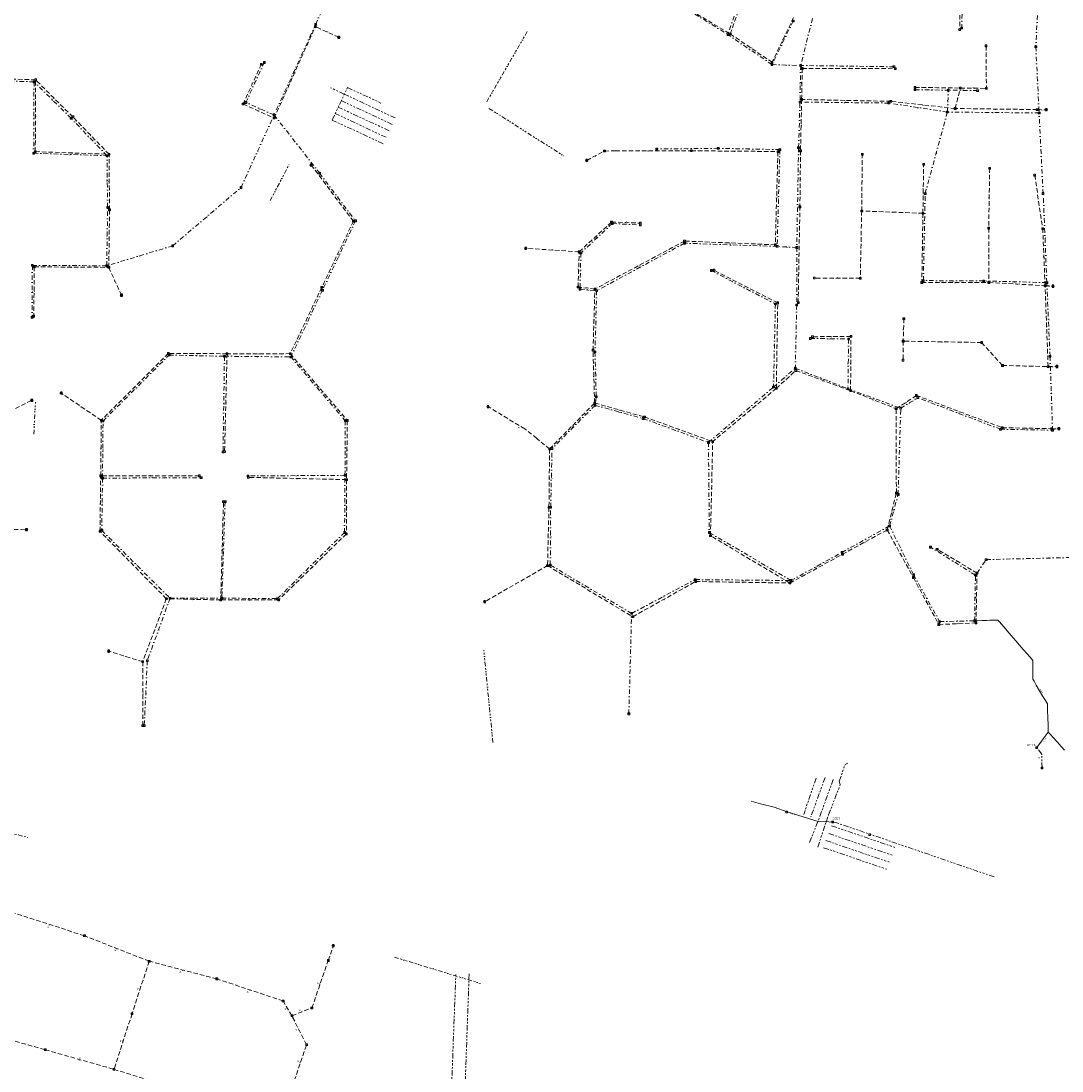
# Model space of a CAD drawing. Extents: x 149823 to 156818, y 468751 to 475536.
# Tile 16 of 27: x 153429 to 154013, y 472647 to 473236. Entities that reach past the tile are written whole.
import ezdxf
from ezdxf.enums import TextEntityAlignment as Align
from ezdxf.lldxf.tags import DXFTag

# ---------------------------------------------------------------- set-up
doc = ezdxf.new("R2010")
doc.units = 0
doc.header["$LTSCALE"] = 0.5
for name, pattern in [('RI-DRAINAGE-SO', [19.2, 6, -1.8, 1.8, -1.8, 2.4, -1.8, 1.8, -1.8]), ('RI-DWA-SO', [11, 5, -3, 0, -3]), ('RI-GWA-SO', [18.45, 6, -1.8, 1.75, -1.8, 1.75, -1.8, 1.75, -1.8]), ('RI-HWA-SO', [7.4, 5, -2.4]), ('RI-OVERIG-SO', [17, 5, -2, 2, -2, 0, -2, 2, -2])]:
    doc.linetypes.add(name, pattern=pattern)
doc.layers.get('0').update_dxf_attribs({"linetype": 'CONTINUOUS'})
for name, color, linetype, lineweight in [('B-OI-RI-DRAINAGE-G', 91, 'RI-DRAINAGE-SO', 18), ('B-OI-RI-DWA-G', 42, 'RI-DWA-SO', 18), ('B-OI-RI-DWA_RIOOLPUT-S-250', 42, 'CONTINUOUS', 18), ('B-OI-RI-GWA-G', 11, 'RI-GWA-SO', 18), ('B-OI-RI-HWA-G', 151, 'RI-HWA-SO', 18), ('B-OI-RI-HWA_RIOOLPUT-S-250', 151, 'CONTINUOUS', 18), ('B-OI-RI-OVERIG_DUIKER-G', 171, 'RI-OVERIG-SO', 18), ('B-OI-RI-OVERIG_STROMINGSRICHTING-T70', 252, 'CONTINUOUS', 70), ('B-OI-RI-PERSLEIDING-G', 210, 'RI-PERS-SO', 18), ('B-OI-RI-PERSLEIDING-T30', 210, 'CONTINUOUS', 35), ('B-OI-RI-PERSLEIDING_PUTNUMMER-T50', 210, 'CONTINUOUS', 50), ('B-OI-RI-PERSLEIDING_RIOOLPUT_POMPPUT-S-250', 210, 'CONTINUOUS', 18)]:
    doc.layers.add(name, color=color, linetype=linetype, lineweight=lineweight)
doc.layers.add('UITLAAT', color=151, linetype='CONTINUOUS')
doc.styles.add('NLCS-ISO', font='NLCS-ISO.ttf')
doc.styles.add('NLCS-ISO-M250-T30', font='NLCS-ISO.ttf', dxfattribs={"height": 0.75})
doc.styles.add('NLCS-ISO-M250-T50', font='NLCS-ISO.ttf', dxfattribs={"height": 1.25})
doc.styles.add('NLCS-ISO-M250-T70', font='NLCS-ISO.ttf', dxfattribs={"height": 1.75})
tags = doc.linetypes.add('RI-PERS-SO', pattern='A,7,-2,["P",Standard,S=1.8,R=0,X=-0.5,Y=-0.9],-2,7,-2,[102,NLCS.SHX,S=1,R=180,X=0,Y=0],-2', length=22).pattern_tags.tags
tags[6] = DXFTag(74, 10)

# ---------------------------------------------------------------- blocks, each defined once
blk = doc.blocks.new('SRI-PUT_INSPECTIE-SO')
at = {"flags": 128}
blk.add_lwpolyline([(-2, -2), (2, -2), (2, 2), (-2, 2)], close=True, dxfattribs=at)
blk.add_circle((0, 0), 2)
at = {"style": 'NLCS-ISO'}
blk.add_text('I', height=2.5, dxfattribs=at).set_placement((0, 0), align=Align.MIDDLE_CENTER)
blk = doc.blocks.new('B-SRI-PUT_POMPPUT-SO')
for p, q in [((-1.7, -1), (0, 2)), ((0, 2), (1.7, -1)), ((1.7, -1), (-1.7, -1))]:
    blk.add_line(p, q)
blk.add_lwpolyline([(-2, -2), (2, -2), (2, 2), (-2, 2)], close=True)
blk.add_circle((0, 0), 2)

msp = doc.modelspace()

# ---------------------------------------------------------------- linework, layer by layer
at = {"layer": 'B-OI-RI-DRAINAGE-G'}
for points in [[(153610.53, 473195.16), (153602.85, 473198.74)], [(153603.77, 473180.66), (153612.37, 473198.95), (153631.13, 473190.13)], [(153639.18, 473181.8), (153610.53, 473195.16)], [(153637.47, 473178.19), (153608.87, 473191.52)], [(153634.05, 473170.95), (153605.47, 473184.29)], [(153635.76, 473174.57), (153607.17, 473187.91)], [(153632.34, 473167.34), (153603.77, 473180.66)], [(153880.66, 472786.96), (153882.12, 472790.97), (153888.62, 472808), (153888.1, 472809.78), (153891.31, 472819.17), (153892.9, 472819.89)], [(153875.08, 472811.57), (153868.16, 472791.19)], [(153880.15, 472811.9), (153872.11, 472789.85)], [(153884.72, 472810.86), (153876.6, 472788.46)], [(153871.39, 472775.47), (153876.6, 472788.46)], [(153876.01, 472772.8), (153880.66, 472786.96)], [(153883.79, 472784.86), (153919.4, 472772.68)], [(153974.9, 472756.17), (153886.7, 472786.51), (153884.35, 472786.94)], [(153882.2, 472780.51), (153917.9, 472768.3)], [(153879.3, 472772.56), (153915.17, 472760.3)], [(153880.61, 472776.57), (153916.53, 472764.28)], [(153645.63, 472533.5), (153656.98, 472570.39), (153655.1, 472574.72), (153664.22, 472601.5), (153670.25, 472625.54), (153673.15, 472701.89)], [(153680.58, 472701.81), (153677.8, 472624.84), (153670.61, 472600.41), (153649.56, 472532.26)]]:
    msp.add_lwpolyline(points, dxfattribs=at)
at = {"layer": 'B-OI-RI-DWA-G'}
for points in [[(153594.54, 473234.36), (153607.09, 473261.5)], [(153838.02, 473265.51), (153825.67, 473228.57)], [(153957.23, 473256.86), (153956.72, 473232.26)], [(153999.96, 473256.12), (153998.26, 473221.76)], [(153797.64, 473245.99), (153825.67, 473228.57)], [(153873.05, 473237.62), (153866.46, 473211.27)], [(153594.54, 473234.36), (153571.21, 473183.53)], [(153862.28, 473236.18), (153850.33, 473211.74)], [(153850.33, 473211.74), (153825.67, 473228.57)], [(153998.26, 473221.76), (154000.12, 473184.6)], [(153555.37, 473190.49), (153565.74, 473212.94)], [(153850.33, 473211.74), (153866.45, 473211.23)], [(153866.45, 473211.23), (153866.07, 473190.72)], [(153918.65, 473210.52), (153866.45, 473211.23)], [(153436.65, 473202.03), (153403.92, 473203.32)], [(153436.65, 473202.03), (153436.43, 473162.03)], [(153457.43, 473181.65), (153436.65, 473202.03)], [(153930.53, 473197.67), (153949.27, 473197.4)], [(153948.67, 473185.14), (153949.27, 473197.4)], [(153965.57, 473197.17), (153949.27, 473197.4)], [(153571.21, 473183.53), (153555.37, 473190.49)], [(153865.25, 473165.19), (153866.07, 473190.72)], [(153915.88, 473190.17), (153866.07, 473190.72)], [(153948.67, 473185.14), (153915.88, 473190.17)], [(153552.73, 473142.84), (153571.21, 473183.53)], [(153571.21, 473183.53), (153596.74, 473150.88)], [(153936.23, 473139.38), (153948.67, 473185.14)], [(154000.12, 473184.6), (153948.67, 473185.14)], [(154002.33, 473139.46), (154000.12, 473184.6)], [(153477.55, 473160.65), (153457.43, 473181.65)], [(153436.43, 473162.03), (153477.55, 473160.65)], [(153477.91, 473131.7), (153477.55, 473160.65)], [(153820.17, 473164.78), (153785.74, 473164.4)], [(153854.77, 473164.08), (153820.17, 473164.78)], [(153854.77, 473164.08), (153853.28, 473109.78)], [(153865.25, 473165.19), (153864.26, 473109.18)], [(153596.74, 473150.88), (153616.9, 473124.11)], [(153514.37, 473110.08), (153552.73, 473142.84)], [(153935.22, 473090.6), (153936.23, 473139.38)], [(154004.41, 473089.48), (154002.41, 473139.42)], [(153477.4, 473098.91), (153477.91, 473131.7)], [(153616.9, 473124.11), (153598.34, 473085.17)], [(153760.8, 473122.62), (153743.22, 473106.03)], [(153760.8, 473122.62), (153776.6, 473121.76)], [(153514.37, 473110.08), (153477.4, 473098.91)], [(153801.28, 473111.56), (153752.04, 473084.9)], [(153853.28, 473109.78), (153801.28, 473111.56)], [(153864.26, 473109.18), (153853.28, 473109.78)], [(153864.26, 473109.18), (153864.21, 473076.95)], [(153743.22, 473106.03), (153742.72, 473085.79)], [(153435.71, 473099.13), (153435.61, 473069.94)], [(153435.71, 473099.13), (153477.4, 473098.91)], [(153816.3, 473096.28), (153852.27, 473077.44)], [(153968.97, 473090.39), (153935.22, 473090.6)], [(154004.41, 473089.48), (153968.97, 473090.39)], [(154006.23, 473048.14), (154004.41, 473089.48)], [(153598.34, 473085.17), (153580.62, 473047.79)], [(153742.72, 473085.79), (153752.04, 473084.9)], [(153752.04, 473084.9), (153751.11, 473050.5)], [(153852.27, 473077.44), (153851.2, 473030.88)], [(153864.21, 473076.95), (153863.43, 473041.54)], [(153871.86, 473058.12), (153893.34, 473057.89)], [(153893.34, 473057.89), (153892.93, 473029.94)], [(153475.35, 473011.83), (153512.39, 473048.85)], [(153512.39, 473048.85), (153543.4, 473048.17)], [(153543.4, 473048.17), (153542.61, 472994.43)], [(153543.4, 473048.17), (153580.62, 473047.79)], [(153751.11, 473050.58), (153751.87, 473025.52)], [(154006.23, 473048.14), (154007.63, 473006.7)], [(153580.62, 473047.79), (153611.12, 473012.01)], [(153851.2, 473030.88), (153863.43, 473041.54)], [(153863.43, 473041.54), (153892.93, 473029.94)], [(153814.74, 472999.82), (153851.2, 473030.88)], [(153751.87, 473025.52), (153751.18, 473020.63)], [(153892.93, 473029.94), (153922.53, 473019.03)], [(153922.53, 473019.03), (153932.11, 473024.89)], [(153978.47, 473007.24), (153932.11, 473024.89)], [(153751.18, 473020.63), (153727.08, 472996.42)], [(153751.18, 473020.63), (153778.17, 473013.28)], [(153921.07, 472970.66), (153922.53, 473019.03)], [(153778.17, 473013.28), (153814.74, 472999.82)], [(153475.02, 472979.82), (153475.35, 473011.83)], [(153611.12, 473012.01), (153610.97, 472981.4)], [(153978.47, 473007.24), (154007.63, 473006.7)], [(153726.29, 472963.47), (153727.08, 472996.42)], [(153814.74, 472999.82), (153815.23, 472949.32)], [(153475.02, 472979.82), (153474.64, 472950.48)], [(153475.02, 472979.82), (153530.34, 472980.07)], [(153610.97, 472981.4), (153556.55, 472981.02)], [(153610.75, 472949.32), (153610.97, 472981.4)], [(153543.78, 472966.56), (153541.91, 472912.55)], [(153916.25, 472953.03), (153921.07, 472970.66)], [(153726.07, 472931.08), (153726.29, 472963.47)], [(153474.64, 472950.48), (153512.91, 472912.44)], [(153573.03, 472912.21), (153610.75, 472949.32)], [(153861.02, 472922.39), (153815.23, 472949.32)], [(153889.55, 472938.15), (153916.25, 472953.03)], [(153916.25, 472953.03), (153929.79, 472925.61)], [(153861.02, 472922.39), (153889.55, 472938.15)], [(153964.42, 472925.47), (153939.22, 472941.11)], [(153771.66, 472903.95), (153726.07, 472931.08)], [(153965.31, 472926.57), (153970.46, 472934.13)], [(153970.46, 472934.13), (154040.72, 472935.84)], [(153929.79, 472925.61), (153944.32, 472899.32)], [(153963.96, 472899.8), (153964.42, 472925.47)], [(153964.42, 472925.47), (153965.31, 472926.57)], [(153771.66, 472903.95), (153807.32, 472922.91)], [(153807.32, 472922.91), (153861.02, 472922.39)], [(153512.91, 472912.44), (153500.13, 472877.41)], [(153512.91, 472912.44), (153541.91, 472912.55)], [(153541.91, 472912.55), (153573.03, 472912.21)], [(153770.12, 472847.64), (153771.66, 472903.95)], [(153944.32, 472899.34), (153963.96, 472899.8)], [(153500.13, 472877.41), (153498.46, 472840.94)]]:
    msp.add_lwpolyline(points, dxfattribs=at)
at = {"layer": 'B-OI-RI-GWA-G'}
msp.add_lwpolyline([(154001.74, 472817.25), (154001.64, 472825.03), (153998.73, 472828.62)], dxfattribs=at)
at = {"layer": 'B-OI-RI-HWA-G'}
for points in [[(153826.99, 473228.92), (153839.94, 473266.21)], [(153955.93, 473258.05), (153955.61, 473231.37)], [(153798.81, 473245.63), (153826.99, 473228.92)], [(153862.45, 473238.11), (153850.37, 473213.03)], [(153571.24, 473181.73), (153594.37, 473233)], [(153607.55, 473227.05), (153594.37, 473233)], [(153826.99, 473228.92), (153850.37, 473213.03)], [(153970.38, 473222.23), (153970.55, 473198.4)], [(153564.12, 473211.94), (153553.89, 473189.64)], [(153867.33, 473209.53), (153866.98, 473192.17)], [(153867.33, 473209.53), (153919.48, 473209.45)], [(153437.54, 473203.17), (153404.49, 473204.32)], [(153437.36, 473162.94), (153437.54, 473203.17)], [(153458.4, 473182.45), (153437.54, 473203.17)], [(153930.55, 473198.97), (153956, 473198.6)], [(153953.08, 473187.11), (153956, 473198.6)], [(153956, 473198.6), (153970.55, 473198.4)], [(153553.89, 473189.64), (153571.24, 473181.73)], [(153867.01, 473192.18), (153866.36, 473163.39)], [(153917, 473191.15), (153866.98, 473192.17)], [(153953.08, 473187.11), (153917, 473191.15)], [(153999.01, 473186.5), (153953.08, 473187.11)], [(153999.01, 473186.5), (154004.1, 473186.4)], [(153478.69, 473161.45), (153458.4, 473182.45)], [(153437.36, 473162.94), (153478.69, 473161.45)], [(153478.98, 473130.28), (153478.69, 473161.45)], [(153746.51, 473157.99), (153756.55, 473163.35)], [(153756.44, 473163.26), (153762.65, 473163.36), (153805.12, 473163.41)], [(153805.12, 473163.41), (153853.63, 473162.98)], [(153853.69, 473162.91), (153852.21, 473110.68)], [(153866.36, 473163.46), (153866.01, 473131.95)], [(153900.64, 473129.66), (153901.01, 473161.41)], [(153592, 473155.4), (153615.69, 473123.91)], [(153934.98, 473128.34), (153935.39, 473155.8)], [(153972.43, 473153.6), (153971.86, 473119.99)], [(153997.64, 473149.71), (154002.16, 473119.76)], [(153478.57, 473098.01), (153478.98, 473130.28)], [(153865.02, 473078.04), (153866.01, 473132.06)], [(153900.64, 473129.66), (153899.87, 473091.75)], [(153934.98, 473128.34), (153900.64, 473129.66)], [(153934.98, 473128.34), (153934.36, 473089.53)], [(153615.69, 473123.91), (153597.98, 473086.83)], [(153742.25, 473106.76), (153760.41, 473123.43)], [(153760.41, 473123.43), (153776.55, 473122.81)], [(153971.86, 473119.99), (153971.95, 473089.56)], [(154003.45, 473087.74), (154002.16, 473119.76)], [(153801.34, 473112.77), (153751.08, 473085.85)], [(153852.21, 473110.68), (153801.34, 473112.77)], [(153742.25, 473106.76), (153712.3, 473108.7)], [(153741.65, 473086.96), (153742.25, 473106.76)], [(153436.81, 473098.32), (153436.49, 473070.62)], [(153436.81, 473098.32), (153478.57, 473098.01)], [(153478.57, 473098.01), (153485.7, 473082.4)], [(153853.58, 473078.12), (153817.79, 473096.44)], [(153899.83, 473091.9), (153874.02, 473092.01)], [(153934.36, 473089.53), (153971.95, 473089.56)], [(153971.95, 473089.56), (154003.45, 473087.74)], [(153597.98, 473086.83), (153580.32, 473049.62)], [(153751.08, 473085.85), (153741.65, 473086.96)], [(153750.04, 473051.6), (153751.08, 473085.85)], [(154003.45, 473087.74), (154007.9, 473087.5)], [(154005.18, 473042.37), (154003.45, 473087.74)], [(153852.8, 473030.15), (153853.58, 473078.12)], [(153924.29, 473069.29), (153923.92, 473056.63)], [(153894.6, 473059.29), (153873.1, 473059.12)], [(153894.42, 473028.83), (153894.63, 473059.31)], [(153923.92, 473056.63), (153923.83, 473045.84)], [(153967.9, 473055.89), (153923.92, 473056.63)], [(153967.9, 473055.89), (153979.59, 473042.98)], [(153511.88, 473049.8), (153474.34, 473012.25)], [(153544.88, 473049.59), (153511.88, 473049.8)], [(153544.88, 473049.59), (153543.49, 472994.69)], [(153580.32, 473049.62), (153544.88, 473049.59)], [(153580.32, 473049.62), (153612.29, 473012.11)], [(153750.9, 473021.91), (153750.04, 473051.6)], [(153979.59, 473042.98), (154005.18, 473042.37)], [(154005.18, 473042.37), (154010.1, 473042.4)], [(153852.79, 473030.15), (153863.72, 473040.17)], [(153863.72, 473040.18), (153894.42, 473028.83)], [(153474.34, 473012.25), (153451.9, 473027.5)], [(153852.79, 473030.15), (153817.12, 473000.32)], [(153894.42, 473028.83), (153919.96, 473018.75)], [(153919.94, 473018.75), (153931.36, 473026.2)], [(153931.3, 473026.2), (153979.47, 473008.07)], [(153419.69, 473015.46), (153435.4, 473023.5)], [(153725.67, 472996.17), (153722.86, 472998.4), (153718.54, 473002.11), (153711.73, 473007.41), (153691.16, 473019.95)], [(153725.67, 472996.17), (153750.9, 473021.91)], [(153750.97, 473021.88), (153778.87, 473014.16)], [(153920.08, 472971.46), (153919.96, 473018.75)], [(153778.89, 473014.15), (153817.12, 473000.32)], [(153474.01, 472981.1), (153474.34, 473012.25)], [(153612.29, 473012.11), (153611.87, 472978.99)], [(153979.47, 473008.07), (154007.17, 473007.55)], [(154007.17, 473007.55), (154011.2, 473007.5)], [(153725.67, 472996.17), (153725.32, 472963.47)], [(153815.87, 472947.53), (153817.12, 473000.32)], [(153473.63, 472949.95), (153474.01, 472981.1)], [(153529.26, 472981.09), (153474.01, 472981.1)], [(153611.87, 472978.99), (153556.81, 472980.24)], [(153611.87, 472978.99), (153611.73, 472948.53)], [(153914.96, 472950.78), (153920.08, 472971.46)], [(153541.32, 472911.5), (153542.88, 472966.59)], [(153725.32, 472963.47), (153724.53, 472930.73)], [(153417.92, 472951.06), (153432.4, 472950.9)], [(153510.81, 472912.2), (153473.63, 472949.95)], [(153611.73, 472948.53), (153573.8, 472911.5)], [(153889.9, 472937.16), (153914.96, 472950.78)], [(153914.96, 472950.78), (153929.62, 472924.02)], [(153860.41, 472920.99), (153815.87, 472947.53)], [(153860.41, 472920.99), (153889.9, 472937.16)], [(153965.31, 472926.57), (153942.94, 472939.93)], [(153724.53, 472930.73), (153689.3, 472910.5)], [(153724.53, 472930.73), (153772.32, 472902.1)], [(153964.74, 472898.59), (153965.31, 472926.57)], [(153772.32, 472902.1), (153807.57, 472921.83)], [(153807.57, 472921.83), (153860.41, 472920.99)], [(153929.62, 472924.02), (153943.89, 472897.73)], [(153510.81, 472912.2), (153497.58, 472876.89)], [(153541.32, 472911.5), (153510.81, 472912.2)], [(153573.8, 472911.5), (153541.32, 472911.5)], [(153943.89, 472897.73), (153964.74, 472898.59)], [(153497.58, 472876.89), (153478.5, 472882.8)], [(153497.58, 472876.89), (153497.66, 472841.04)], [(153464.92, 472723.17), (153425.92, 472735.82)], [(153501.2, 472708.88), (153464.92, 472723.17)], [(153601.59, 472709.29), (153604.4, 472717.6)], [(153501.2, 472708.88), (153491.6, 472679.42)], [(153539.16, 472698.99), (153501.2, 472708.88)], [(153592.42, 472682.7), (153601.59, 472709.29)], [(153576.32, 472686.6), (153539.16, 472698.99)], [(153581.21, 472678.33), (153576.32, 472686.6)], [(153491.6, 472679.42), (153481.47, 472648.23)], [(153581.21, 472678.33), (153592.42, 472682.7)], [(153589.45, 472662.05), (153581.21, 472678.33)], [(153404.7, 472669.96), (153442.97, 472659.25)], [(153442.97, 472659.25), (153481.47, 472648.23)], [(153582.53, 472641.83), (153589.45, 472662.05)], [(153481.47, 472648.23), (153522.43, 472635.58)]]:
    msp.add_lwpolyline(points, dxfattribs=at)
at = {"layer": 'B-OI-RI-OVERIG_DUIKER-G'}
for points in [[(153713.17, 473230.28), (153690.44, 473190.86)], [(153691.7, 473187.18), (153733.6, 473160.52)], [(153569.02, 473135.43), (153579.97, 473156.26)], [(153436.54, 473004.45), (153437.43, 473022.39)], [(153693.92, 472831.49), (153688.82, 472883.29)], [(153411.05, 472783.99), (153433.25, 472778.27)], [(153638.65, 472711.17), (153686.95, 472696.4)]]:
    msp.add_lwpolyline(points, dxfattribs=at)
at = {"layer": 'B-OI-RI-PERSLEIDING-G'}
for points in [[(154005.26, 472837.43), (154005.14, 472841.12), (154005, 472845.67), (154004.9, 472849.05), (154004.82, 472851.6), (154004.77, 472853.15), (154003.65, 472855.05), (154002.28, 472857.38), (154000.4, 472860.59), (153998.54, 472863.76), (153997.29, 472865.89), (153996.63, 472867.01), (153996.62, 472869.25), (153996.62, 472871.7), (153996.63, 472874), (153996.63, 472875.99), (153996.63, 472877.5), (153995.03, 472879.35), (153993.18, 472881.5), (153991.63, 472883.29), (153990.11, 472885.05), (153989.16, 472886.15), (153987.03, 472888.61), (153984.4, 472891.65), (153982.23, 472894.17), (153980.51, 472896.16), (153979.03, 472897.86), (153977.86, 472899.21), (153976.98, 472900.24), (153975.3, 472900.18), (153972.51, 472900.09), (153970.81, 472900.03), (153968.07, 472899.94), (153965.6, 472899.85), (153963.96, 472899.8)], [(153998.73, 472828.62), (154000.43, 472830.93), (154002.9, 472834.3), (154005.26, 472837.43)], [(154014.35, 472827.28), (154012.81, 472829.01), (154010.2, 472831.93), (154008.03, 472834.36), (154006.36, 472836.23), (154005.26, 472837.43)], [(153884.35, 472786.94), (153880.21, 472787.33), (153876.77, 472787.05), (153858.92, 472792.66), (153851.49, 472795.27), (153843.95, 472797.24), (153838.73, 472798.59)]]:
    msp.add_lwpolyline(points, dxfattribs=at)

# ---------------------------------------------------------------- block references
at = {"layer": 'B-OI-RI-DWA_RIOOLPUT-S-250', "xscale": 0.25, "yscale": 0.25, "zscale": 0.25}
for p in [(153862.3, 473236.19), (153594.54, 473234.36), (153956.72, 473232.26), (153825.67, 473228.57), (153998.26, 473221.76), (153565.74, 473212.94), (153850.33, 473211.74), (153866.45, 473211.23), (153918.65, 473210.52), (153436.65, 473202.03), (153930.53, 473197.67), (153949.27, 473197.4), (153965.57, 473197.17), (153555.37, 473190.49), (153866.07, 473190.72), (153915.88, 473190.17), (153571.21, 473183.53), (153948.67, 473185.14), (154000.12, 473184.6), (153457.43, 473181.65), (153865.25, 473165.19), (153436.43, 473162.03), (153477.55, 473160.65), (153785.74, 473164.4), (153820.17, 473164.78), (153854.77, 473164.08), (153596.74, 473150.88), (153552.73, 473142.84), (153936.23, 473139.38), (154002.33, 473139.46), (153477.91, 473131.7), (153616.9, 473124.11), (153760.8, 473122.62), (153776.6, 473121.76), (153514.37, 473110.08), (153801.28, 473111.56), (153853.28, 473109.78), (153864.26, 473109.18), (153743.22, 473106.03), (153435.71, 473099.13), (153477.4, 473098.91), (153816.3, 473096.28), (153935.22, 473090.6), (153968.97, 473090.39), (154004.41, 473089.48), (153598.34, 473085.17), (153742.72, 473085.79), (153752.04, 473084.9), (153852.27, 473077.44), (153864.21, 473076.95), (153435.61, 473069.94), (153871.86, 473058.12), (153893.34, 473057.89), (153512.39, 473048.85), (153543.4, 473048.17), (153580.62, 473047.79), (153751.11, 473050.58), (154006.23, 473048.14), (153863.43, 473041.54), (153851.2, 473030.88), (153892.93, 473029.94), (153751.87, 473025.52), (153932.11, 473024.89), (153751.18, 473020.63), (153922.53, 473019.03), (153611.12, 473012.01), (153778.17, 473013.28), (153475.35, 473011.83), (153978.47, 473007.24), (154007.63, 473006.7), (153542.61, 472994.43), (153727.08, 472996.42), (153814.74, 472999.82), (153475.02, 472979.82), (153530.34, 472980.07), (153556.55, 472981.02), (153610.97, 472981.4), (153543.78, 472966.56), (153921.07, 472970.66), (153726.29, 472963.47), (153474.64, 472950.48), (153610.75, 472949.32), (153815.23, 472949.32), (153916.25, 472953.03), (153889.55, 472938.15), (153939.22, 472941.11), (153726.07, 472931.08), (153970.46, 472934.13), (153929.79, 472925.61), (153964.42, 472925.47), (153965.31, 472926.57), (153807.32, 472922.91), (153861.02, 472922.39), (153512.91, 472912.44), (153541.91, 472912.55), (153573.03, 472912.21), (153771.66, 472903.95), (153944.32, 472899.32), (153963.96, 472899.8), (153500.13, 472877.41), (153770.12, 472847.64), (153498.46, 472840.94), (154001.74, 472817.25)]:
    msp.add_blockref('SRI-PUT_INSPECTIE-SO', p, dxfattribs=at)
at = {"layer": 'B-OI-RI-HWA_RIOOLPUT-S-250', "xscale": 0.25, "yscale": 0.25, "zscale": 0.25}
for p in [(153594.37, 473233), (153955.61, 473231.37), (153826.99, 473228.92), (153970.38, 473222.23), (153850.37, 473213.03), (153564.12, 473211.94), (153867.33, 473209.53), (153919.48, 473209.45), (153437.54, 473203.17), (153930.55, 473198.97), (153956, 473198.6), (153970.55, 473198.4), (153553.89, 473189.64), (153866.98, 473192.17), (153917, 473191.15), (153953.08, 473187.11), (153999.01, 473186.5), (153458.4, 473182.45), (153571.24, 473181.73), (153437.36, 473162.94), (153478.69, 473161.45), (153756.44, 473163.26), (153805.12, 473163.41), (153853.69, 473162.91), (153866.32, 473163.38), (153901.01, 473161.41), (153935.39, 473155.8), (153972.43, 473153.6), (153997.64, 473149.71), (153478.98, 473130.28), (153866, 473131.97), (153615.69, 473123.91), (153900.64, 473129.66), (153934.98, 473128.34), (153760.41, 473123.43), (153776.55, 473122.81), (153971.86, 473119.99), (154002.16, 473119.76), (153801.34, 473112.77), (153742.25, 473106.76), (153852.21, 473110.68), (153436.81, 473098.32), (153478.57, 473098.01), (153817.79, 473096.44), (153874.05, 473092.03), (153899.83, 473091.9), (153934.36, 473089.53), (153971.95, 473089.56), (153597.98, 473086.83), (153741.65, 473086.96), (153751.08, 473085.85), (154003.45, 473087.74), (153853.58, 473078.12), (153865.11, 473078.17), (153436.49, 473070.62), (153924.29, 473069.29), (153873.1, 473059.12), (153894.6, 473059.29), (153923.92, 473056.63), (153967.9, 473055.89), (153511.88, 473049.8), (153544.88, 473049.59), (153580.32, 473049.62), (153750.04, 473051.6), (153923.85, 473045.95), (153979.59, 473042.98), (154005.18, 473042.37), (153863.72, 473040.18), (153852.79, 473030.15), (153894.42, 473028.83), (153931.34, 473026.18), (153750.9, 473021.91), (153919.96, 473018.75), (153474.34, 473012.25), (153612.29, 473012.11), (153778.87, 473014.16), (153979.47, 473008.07), (154007.17, 473007.55), (153817.12, 473000.32), (153543.49, 472994.69), (153725.67, 472996.17), (153474.01, 472981.1), (153529.26, 472981.09), (153556.81, 472980.24), (153611.87, 472978.99), (153920.08, 472971.46), (153542.88, 472966.59), (153725.32, 472963.47), (153473.63, 472949.95), (153611.73, 472948.53), (153815.87, 472947.53), (153914.96, 472950.78), (153889.9, 472937.16), (153942.94, 472939.93), (153724.53, 472930.73), (153929.62, 472924.02), (153807.57, 472921.83), (153860.41, 472920.99), (153510.81, 472912.2), (153541.32, 472911.5), (153573.8, 472911.5), (153772.32, 472902.1), (153943.89, 472897.73), (153964.74, 472898.59), (153497.58, 472876.89), (153497.66, 472841.04), (153858.64, 472792.59), (153905.12, 472779.84), (153464.92, 472723.17), (153501.2, 472708.88), (153601.59, 472709.29), (153539.16, 472698.99), (153576.32, 472686.6), (153592.42, 472682.7), (153491.6, 472679.42), (153581.21, 472678.33), (153442.97, 472659.25), (153589.45, 472662.05), (153481.47, 472648.23)]:
    msp.add_blockref('SRI-PUT_INSPECTIE-SO', p, dxfattribs=at)
at = {"layer": 'B-OI-RI-PERSLEIDING_RIOOLPUT_POMPPUT-S-250', "xscale": 0.25, "yscale": 0.25, "zscale": 0.25}
for p in [(153998.73, 472828.62), (153884.35, 472786.94)]:
    msp.add_blockref('B-SRI-PUT_POMPPUT-SO', p, dxfattribs=at)
at = {"layer": 'UITLAAT', "xscale": 0.25, "yscale": 0.25, "zscale": 0.25}
for p in [(153607.55, 473227.05), (154004.1, 473186.4), (153592, 473155.4), (153746.51, 473157.99), (153712.3, 473108.7), (154007.9, 473087.5), (153485.7, 473082.4), (154010.1, 473042.4), (153451.9, 473027.5), (153435.4, 473023.5), (153691.16, 473019.95), (154011.2, 473007.5), (153432.4, 472950.9), (153689.3, 472910.5), (153478.5, 472882.8), (153604.4, 472717.6)]:
    msp.add_blockref('SRI-PUT_INSPECTIE-SO', p, dxfattribs=at)

# ---------------------------------------------------------------- texts
at = {"layer": 'B-OI-RI-OVERIG_STROMINGSRICHTING-T70', "style": 'NLCS-ISO-M250-T70'}
for rotation, p in [(155.84452, (153600.96, 473230.03)), (155.84452, (153600.96, 473230.03)), (244.08002, (153856.32, 473223.96)), (244.08002, (153856.32, 473223.96)), (244.08002, (153856.41, 473225.57)), (244.08002, (153856.41, 473225.57)), (256.11213, (153869.75, 473224.42)), (256.11213, (153869.75, 473224.42)), (325.62253, (153838, 473220.15)), (325.62253, (153838, 473220.15)), (145.53128, (153838.68, 473220.97)), (145.53128, (153838.68, 473220.97)), (65.89015, (153582.8, 473207.36)), (65.89015, (153582.8, 473207.36)), (65.31719, (153582.88, 473208.95)), (65.31719, (153582.88, 473208.95)), (358.28113, (153858.39, 473211.48)), (358.28113, (153858.39, 473211.48)), (179.33579, (153892.55, 473210.88)), (179.33579, (153892.55, 473210.88)), (179.90875, (153893.4, 473209.49)), (179.90875, (153893.4, 473209.49)), (270.61858, (153970.46, 473210.31)), (270.61858, (153970.46, 473210.31)), (245.22594, (153559.01, 473200.79)), (245.22594, (153559.01, 473200.79)), (245.22594, (153560.55, 473201.72)), (245.22594, (153560.55, 473201.72)), (268.71721, (153866.26, 473200.97)), (268.71721, (153866.26, 473200.97)), (268.71721, (153867.15, 473200.85)), (268.71721, (153867.15, 473200.85)), (92.81916, (153999.19, 473203.18)), (92.81916, (153999.19, 473203.18)), (359.42704, (153939.9, 473197.53)), (359.42704, (153939.9, 473197.53)), (359.42704, (153943.27, 473198.78)), (359.42704, (153943.27, 473198.78)), (179.33579, (153957.42, 473197.28)), (179.33579, (153957.42, 473197.28)), (179.33579, (153963.27, 473198.5)), (179.33579, (153963.27, 473198.5)), (315.30929, (153447.04, 473191.84)), (315.30929, (153447.04, 473191.84)), (315.30929, (153447.97, 473192.81)), (315.30929, (153447.97, 473192.81)), (359.42704, (153890.98, 473190.44)), (359.42704, (153890.98, 473190.44)), (358.85408, (153891.99, 473191.66)), (358.85408, (153891.99, 473191.66)), (353.69746, (153935.04, 473189.13)), (353.69746, (153935.04, 473189.13)), (266.99833, (153948.97, 473191.27)), (266.99833, (153948.97, 473191.27)), (255.53918, (153954.54, 473192.86)), (255.53918, (153954.54, 473192.86)), (89.95437, (153437.45, 473183.05)), (89.95437, (153437.45, 473183.05)), (335.36281, (153562.57, 473185.68)), (335.36281, (153562.57, 473185.68)), (336.50873, (153563.29, 473187.01)), (336.50873, (153563.29, 473187.01)), (351.40563, (153932.28, 473187.65)), (351.40563, (153932.28, 473187.65)), (359.42704, (153974.39, 473184.87)), (359.42704, (153974.39, 473184.87)), (359.42704, (153976.05, 473186.81)), (359.42704, (153976.05, 473186.81)), (358.85408, (154001.56, 473186.45)), (358.85408, (154001.56, 473186.45)), (89.95437, (153436.54, 473182.03)), (89.95437, (153436.54, 473182.03)), (88.2355, (153865.66, 473177.96)), (88.2355, (153865.66, 473177.96)), (88.80846, (153866.65, 473177.77)), (88.80846, (153866.65, 473177.77)), (313.59042, (153467.49, 473171.15)), (313.59042, (153467.49, 473171.15)), (314.16338, (153468.55, 473171.95)), (314.16338, (153468.55, 473171.95)), (127.76959, (153583.98, 473167.2)), (127.76959, (153583.98, 473167.2)), (358.28113, (153456.99, 473161.34)), (358.28113, (153456.99, 473161.34)), (357.70817, (153458.03, 473162.19)), (357.70817, (153458.03, 473162.19)), (65.31719, (153561.97, 473163.18)), (65.31719, (153561.97, 473163.18)), (28.07493, (153751.48, 473160.62)), (28.07493, (153751.48, 473160.62)), (0.57296, (153802.95, 473164.59)), (0.57296, (153802.95, 473164.59)), (359.42704, (153829.4, 473163.16)), (359.42704, (153829.4, 473163.16)), (358.85408, (153837.47, 473164.43)), (358.85408, (153837.47, 473164.43)), (75.05747, (153942.45, 473162.26)), (75.05747, (153942.45, 473162.26)), (92.81916, (154001.22, 473162.03)), (92.81916, (154001.22, 473162.03)), (89.38142, (153866.16, 473147.67)), (89.38142, (153866.16, 473147.67)), (270.61858, (153477.73, 473146.17)), (270.61858, (153477.73, 473146.17)), (270.61858, (153478.83, 473145.86)), (270.61858, (153478.83, 473145.86)), (269.29016, (153900.83, 473145.53)), (269.29016, (153900.83, 473145.53)), (269.29016, (153935.18, 473142.07)), (269.29016, (153935.18, 473142.07)), (127.19663, (153603.85, 473139.65)), (127.19663, (153603.85, 473139.65)), (127.19663, (153606.82, 473137.49)), (127.19663, (153606.82, 473137.49)), (268.14425, (153852.95, 473136.79)), (268.14425, (153852.95, 473136.79)), (268.71721, (153854.02, 473136.93)), (268.71721, (153854.02, 473136.93)), (88.80846, (153864.76, 473137.18)), (88.80846, (153864.76, 473137.18)), (269.29016, (153972.14, 473136.79)), (269.29016, (153972.14, 473136.79)), (278.63999, (153999.9, 473134.73)), (278.63999, (153999.9, 473134.73)), (40.68, (153533.55, 473126.46)), (40.68, (153533.55, 473126.46)), (357.70817, (153917.81, 473129)), (357.70817, (153917.81, 473129)), (177.61692, (153768.48, 473123.12)), (177.61692, (153768.48, 473123.12)), (177.04396, (153768.7, 473122.19)), (177.04396, (153768.7, 473122.19)), (269.29016, (153477.65, 473115.3)), (269.29016, (153477.65, 473115.3)), (269.29016, (153478.77, 473114.15)), (269.29016, (153478.77, 473114.15)), (222.30762, (153751.33, 473115.09)), (222.30762, (153751.33, 473115.09)), (223.45354, (153752.01, 473114.33)), (223.45354, (153752.01, 473114.33)), (268.71721, (153935.73, 473114.99)), (268.71721, (153935.73, 473114.99)), (92.24621, (154003.37, 473114.47)), (92.24621, (154003.37, 473114.47)), (176.471, (153727.27, 473107.73)), (176.471, (153727.27, 473107.73)), (357.70817, (153826.77, 473111.72)), (357.70817, (153826.77, 473111.72)), (358.28113, (153827.28, 473110.67)), (358.28113, (153827.28, 473110.67)), (357.13521, (153858.77, 473109.48)), (357.13521, (153858.77, 473109.48)), (88.80846, (153900.23, 473110.78)), (88.80846, (153900.23, 473110.78)), (269.29016, (153934.67, 473108.93)), (269.29016, (153934.67, 473108.93)), (16.61578, (153495.89, 473104.5)), (16.61578, (153495.89, 473104.5)), (64.74423, (153606.84, 473105.37)), (64.74423, (153606.84, 473105.37)), (64.74423, (153607.62, 473104.64)), (64.74423, (153607.62, 473104.64)), (88.80846, (153865.55, 473105.07)), (88.80846, (153865.55, 473105.07)), (270.04563, (153971.9, 473104.78)), (270.04563, (153971.9, 473104.78)), (272.33746, (154002.81, 473103.75)), (272.33746, (154002.81, 473103.75)), (359.42704, (153456.56, 473099.02)), (359.42704, (153456.56, 473099.02)), (359.42704, (153457.69, 473098.16)), (359.42704, (153457.69, 473098.16)), (268.14425, (153741.95, 473096.86)), (268.14425, (153741.95, 473096.86)), (268.71721, (153742.97, 473095.91)), (268.71721, (153742.97, 473095.91)), (28.07493, (153776.21, 473099.31)), (28.07493, (153776.21, 473099.31)), (28.64789, (153776.66, 473098.23)), (28.64789, (153776.66, 473098.23)), (294.68281, (153482.14, 473090.21)), (294.68281, (153482.14, 473090.21)), (89.95437, (153864.24, 473093.06)), (89.95437, (153864.24, 473093.06)), (179.90875, (153886.94, 473091.97)), (179.90875, (153886.94, 473091.97)), (359.42704, (153952.1, 473090.49)), (359.42704, (153952.1, 473090.49)), (358.28113, (153986.69, 473089.93)), (358.28113, (153986.69, 473089.93)), (356.56225, (153987.7, 473088.65)), (356.56225, (153987.7, 473088.65)), (89.95437, (153435.66, 473084.53)), (89.95437, (153435.66, 473084.53)), (89.38142, (153436.65, 473084.47)), (89.38142, (153436.65, 473084.47)), (173.03325, (153746.36, 473086.41)), (173.03325, (153746.36, 473086.41)), (354.27042, (153747.38, 473085.35)), (354.27042, (153747.38, 473085.35)), (332.49803, (153834.29, 473086.86)), (332.49803, (153834.29, 473086.86)), (333.07098, (153835.69, 473087.28)), (333.07098, (153835.69, 473087.28)), (357.13521, (154005.68, 473087.62)), (357.13521, (154005.68, 473087.62)), (64.74423, (153589.15, 473068.22)), (64.74423, (153589.15, 473068.22)), (64.74423, (153589.48, 473066.48)), (64.74423, (153589.48, 473066.48)), (88.2355, (153750.56, 473068.72)), (88.2355, (153750.56, 473068.72)), (88.2355, (153751.58, 473067.74)), (88.2355, (153751.58, 473067.74)), (92.24621, (154004.32, 473065.05)), (92.24621, (154004.32, 473065.05)), (92.24621, (154005.32, 473068.81)), (92.24621, (154005.32, 473068.81)), (88.80846, (153863.82, 473059.24)), (88.80846, (153863.82, 473059.24)), (0.57296, (153883.85, 473059.21)), (0.57296, (153883.85, 473059.21)), (268.14425, (153924.11, 473062.96)), (268.14425, (153924.11, 473062.96)), (268.71721, (153851.74, 473054.16)), (268.71721, (153851.74, 473054.16)), (269.29016, (153853.19, 473054.13)), (269.29016, (153853.19, 473054.13)), (359.42704, (153882.6, 473058.01)), (359.42704, (153882.6, 473058.01)), (358.85408, (153945.91, 473056.26)), (358.85408, (153945.91, 473056.26)), (358.85408, (153527.9, 473048.51)), (358.85408, (153527.9, 473048.51)), (359.42704, (153528.38, 473049.7)), (359.42704, (153528.38, 473049.7)), (359.42704, (153562.01, 473047.98)), (359.42704, (153562.01, 473047.98)), (89.38142, (153923.88, 473051.29)), (89.38142, (153923.88, 473051.29)), (312.4445, (153973.74, 473049.43)), (312.4445, (153973.74, 473049.43)), (269.29016, (153893.14, 473043.92)), (269.29016, (153893.14, 473043.92)), (269.86312, (153894.51, 473044.06)), (269.86312, (153894.51, 473044.06)), (358.85408, (153992.38, 473042.67)), (358.85408, (153992.38, 473042.67)), (0.57296, (154007.64, 473042.38)), (0.57296, (154007.64, 473042.38)), (271.7645, (153750.47, 473036.76)), (271.7645, (153750.47, 473036.76)), (91.67325, (153751.49, 473038.05)), (91.67325, (153751.49, 473038.05)), (41.25296, (153857.32, 473036.21)), (41.25296, (153857.32, 473036.21)), (338.80056, (153878.18, 473035.74)), (338.80056, (153878.18, 473035.74)), (45.26367, (153493.11, 473031.03)), (45.26367, (153493.11, 473031.03)), (45.26367, (153493.87, 473030.34)), (45.26367, (153493.87, 473030.34)), (130.63438, (153595.87, 473029.9)), (130.63438, (153595.87, 473029.9)), (130.63438, (153596.3, 473030.86)), (130.63438, (153596.3, 473030.86)), (42.39888, (153858.26, 473035.16)), (42.39888, (153858.26, 473035.16)), (339.94648, (153879.07, 473034.5)), (339.94648, (153879.07, 473034.5)), (338.2276, (153907.19, 473023.79)), (338.2276, (153907.19, 473023.79)), (339.94648, (153907.73, 473024.49)), (339.94648, (153907.73, 473024.49)), (91.67325, (154006.93, 473027.42)), (91.67325, (154006.93, 473027.42)), (325.62253, (153463.12, 473019.88)), (325.62253, (153463.12, 473019.88)), (89.38142, (153543.01, 473021.3)), (89.38142, (153543.01, 473021.3)), (88.80846, (153544.19, 473022.14)), (88.80846, (153544.19, 473022.14)), (261.84171, (153751.52, 473023.08)), (261.84171, (153751.52, 473023.08)), (344.53014, (153764.89, 473018.03)), (344.53014, (153764.89, 473018.03)), (33.23155, (153925.65, 473022.47)), (33.23155, (153925.65, 473022.47)), (31.51268, (153927.32, 473021.96)), (31.51268, (153927.32, 473021.96)), (344.53014, (153764.67, 473016.96)), (344.53014, (153764.67, 473016.96)), (40.68, (153832.97, 473015.35)), (40.68, (153832.97, 473015.35)), (40.10705, (153834.96, 473015.23)), (40.10705, (153834.96, 473015.23)), (339.37352, (153955.29, 473016.07)), (339.37352, (153955.29, 473016.07)), (339.37352, (153955.4, 473017.12)), (339.37352, (153955.4, 473017.12)), (145.53128, (153708.41, 473008.06)), (145.53128, (153708.41, 473008.06)), (45.83662, (153738.29, 473009.04)), (45.83662, (153738.29, 473009.04)), (45.26367, (153739.13, 473008.53)), (45.26367, (153739.13, 473008.53)), (339.94648, (153796.45, 473006.55)), (339.94648, (153796.45, 473006.55)), (339.94648, (153798, 473007.24)), (339.94648, (153798, 473007.24)), (358.85408, (153993.05, 473006.97)), (358.85408, (153993.05, 473006.97)), (358.85408, (153993.32, 473007.81)), (358.85408, (153993.32, 473007.81)), (359.42704, (154009.19, 473007.53)), (359.42704, (154009.19, 473007.53)), (89.38142, (153474.17, 472996.67)), (89.38142, (153474.17, 472996.67)), (89.38142, (153475.18, 472995.83)), (89.38142, (153475.18, 472995.83)), (89.95437, (153611.05, 472996.71)), (89.95437, (153611.05, 472996.71)), (89.38142, (153612.08, 472995.55)), (89.38142, (153612.08, 472995.55)), (89.95437, (153920.02, 472995.1)), (89.95437, (153920.02, 472995.1)), (88.2355, (153921.8, 472994.84)), (88.2355, (153921.8, 472994.84)), (179.90875, (153501.63, 472981.09)), (179.90875, (153501.63, 472981.09)), (180.48171, (153502.68, 472979.94)), (180.48171, (153502.68, 472979.94)), (0.57296, (153583.76, 472981.21)), (0.57296, (153583.76, 472981.21)), (358.85408, (153584.34, 472979.61)), (358.85408, (153584.34, 472979.61)), (89.38142, (153725.49, 472979.82)), (89.38142, (153725.49, 472979.82)), (88.80846, (153726.68, 472979.95)), (88.80846, (153726.68, 472979.95)), (90.52733, (153814.99, 472974.57)), (90.52733, (153814.99, 472974.57)), (88.80846, (153816.5, 472973.93)), (88.80846, (153816.5, 472973.93)), (89.38142, (153473.82, 472965.53)), (89.38142, (153473.82, 472965.53)), (89.38142, (153474.83, 472965.15)), (89.38142, (153474.83, 472965.15)), (89.38142, (153610.86, 472965.36)), (89.38142, (153610.86, 472965.36)), (89.95437, (153611.8, 472963.76)), (89.95437, (153611.8, 472963.76)), (76.20339, (153917.52, 472961.12)), (76.20339, (153917.52, 472961.12)), (74.48451, (153918.66, 472961.84)), (74.48451, (153918.66, 472961.84)), (89.38142, (153726.18, 472947.28)), (89.38142, (153726.18, 472947.28)), (268.71721, (153724.92, 472947.1)), (268.71721, (153724.92, 472947.1)), (28.64789, (153902.43, 472943.97)), (28.64789, (153902.43, 472943.97)), (29.22085, (153902.9, 472945.59)), (29.22085, (153902.9, 472945.59)), (268.14425, (153542.1, 472939.05)), (268.14425, (153542.1, 472939.05)), (268.14425, (153542.84, 472939.55)), (268.14425, (153542.84, 472939.55)), (329.63324, (153838.12, 472935.86)), (329.63324, (153838.12, 472935.86)), (118.60226, (153922.29, 472937.4)), (118.60226, (153922.29, 472937.4)), (116.31043, (153923.02, 472939.32)), (116.31043, (153923.02, 472939.32)), (134.64508, (153492.22, 472931.08)), (134.64508, (153492.22, 472931.08)), (135.21804, (153493.77, 472931.46)), (135.21804, (153493.77, 472931.46)), (44.69071, (153591.89, 472930.77)), (44.69071, (153591.89, 472930.77)), (44.11775, (153592.77, 472930.02)), (44.11775, (153592.77, 472930.02)), (329.06028, (153838.14, 472934.26)), (329.06028, (153838.14, 472934.26)), (28.64789, (153875.28, 472930.27)), (28.64789, (153875.28, 472930.27)), (327.91436, (153951.82, 472933.29)), (327.91436, (153951.82, 472933.29)), (329.06028, (153954.12, 472933.25)), (329.06028, (153954.12, 472933.25)), (234.9127, (153967.44, 472929.8)), (234.9127, (153967.44, 472929.8)), (181.62762, (154005.59, 472934.99)), (181.62762, (154005.59, 472934.99)), (28.64789, (153875.15, 472929.08)), (28.64789, (153875.15, 472929.08)), (230.90199, (153964.86, 472926.02)), (230.90199, (153964.86, 472926.02)), (209.70255, (153706.92, 472920.61)), (209.70255, (153706.92, 472920.61)), (358.85408, (153833.99, 472921.41)), (358.85408, (153833.99, 472921.41)), (359.42704, (153834.17, 472922.65)), (359.42704, (153834.17, 472922.65)), (358.85408, (153526.07, 472911.85)), (358.85408, (153526.07, 472911.85)), (359.42704, (153557.47, 472912.38)), (359.42704, (153557.47, 472912.38)), (329.06028, (153748.42, 472916.41)), (329.06028, (153748.42, 472916.41)), (329.06028, (153748.86, 472917.52)), (329.06028, (153748.86, 472917.52)), (28.07493, (153789.49, 472913.43)), (28.07493, (153789.49, 472913.43)), (119.17522, (153937.05, 472912.47)), (119.17522, (153937.05, 472912.47)), (268.71721, (153964.19, 472912.64)), (268.71721, (153964.19, 472912.64)), (268.71721, (153965.02, 472912.58)), (268.71721, (153965.02, 472912.58)), (29.22085, (153789.95, 472911.97)), (29.22085, (153789.95, 472911.97)), (118.60226, (153936.76, 472910.87)), (118.60226, (153936.76, 472910.87)), (69.32789, (153504.19, 472894.54)), (69.32789, (153504.19, 472894.54)), (69.90085, (153506.52, 472894.92)), (69.90085, (153506.52, 472894.92)), (181.62762, (153954.14, 472899.56)), (181.62762, (153954.14, 472899.56)), (182.20058, (153954.32, 472898.16)), (182.20058, (153954.32, 472898.16)), (342.81127, (153488.04, 472879.84)), (342.81127, (153488.04, 472879.84)), (268.71721, (153770.89, 472875.8)), (268.71721, (153770.89, 472875.8)), (89.95437, (153497.62, 472858.96)), (89.95437, (153497.62, 472858.96)), (87.66254, (153499.29, 472859.17)), (87.66254, (153499.29, 472859.17)), (284.94253, (154000.23, 472822.94)), (284.94253, (154000.23, 472822.94)), (342.23831, (153445.42, 472729.49)), (342.23831, (153444.67, 472728.28)), (338.80056, (153482.32, 472715.02)), (338.2276, (153483.06, 472716.03)), (71.61972, (153603, 472713.44)), (345.1031, (153518.77, 472703.08)), (345.67606, (153520.18, 472703.93)), (252.10143, (153496.4, 472694.15)), (250.38256, (153596.01, 472696.48)), (250.95551, (153597, 472695.99)), (251.52847, (153494.97, 472693.28)), (341.66535, (153556.48, 472691.88)), (341.66535, (153557.74, 472692.79)), (300.98535, (153577.57, 472682.09)), (300.41239, (153578.77, 472682.47)), (204.54593, (153585.63, 472681.16)), (201.10819, (153586.81, 472680.51)), (296.97464, (153583.86, 472670.37)), (296.97464, (153585.33, 472670.19)), (252.10143, (153485.27, 472664.07)), (252.10143, (153486.53, 472663.83)), (343.95718, (153462.22, 472653.74)), (343.95718, (153462.43, 472654.88)), (252.10143, (153584.86, 472652.67)), (250.95551, (153585.99, 472651.94))]:
    msp.add_text('>', height=1.75, rotation=rotation, dxfattribs=at).set_placement(p, align=Align.MIDDLE_CENTER)
for p in [(153780.78, 473163.33), (153780.78, 473163.33), (153953.15, 473089.54), (153953.15, 473089.54), (153562.6, 473049.6), (153562.6, 473049.6), (153527.41, 472912.49), (153527.41, 472912.49), (153557.56, 472911.5), (153557.56, 472911.5)]:
    msp.add_text('>', height=1.75, dxfattribs=at).set_placement(p, align=Align.MIDDLE_CENTER)
at = {"layer": 'B-OI-RI-PERSLEIDING-T30', "style": 'NLCS-ISO-M250-T30'}
for rotation, p in [(303.27718, (154000.88, 472861.07)), (53.28507, (154002.8, 472832.43)), (345.67606, (153861.29, 472791.79))]:
    msp.add_text('   Rond', height=0.75, rotation=rotation, dxfattribs=at).set_placement(p, align=Align.MIDDLE_CENTER)
at = {"layer": 'B-OI-RI-PERSLEIDING_PUTNUMMER-T50', "style": 'NLCS-ISO-M250-T50'}
for s, p in [('DG116', (153995.76, 472830.17)), ('DG53', (153886.35, 472788.94))]:
    msp.add_text(s, height=1.25, dxfattribs=at).set_placement(p, align=Align.MIDDLE_CENTER)

doc.saveas('drawing.dxf')
